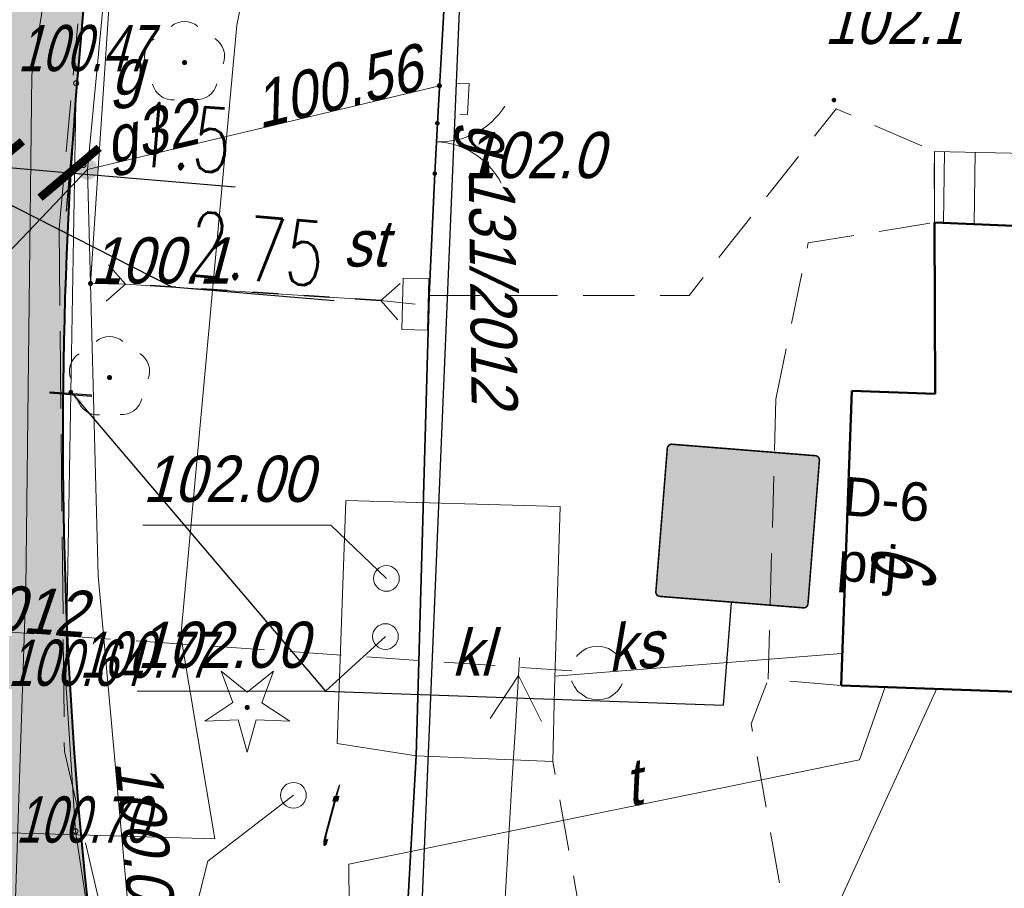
# Model space of a CAD drawing. Extents: x 6530721 to 6531385, y 5978377 to 5979143.
# Tile 103 of 146: x 6530905 to 6530924, y 5978905 to 5978921. Entities that reach past the tile are written whole.
import ezdxf

# ---------------------------------------------------------------- set-up
doc = ezdxf.new("R2010")
doc.units = 0
for name, pattern in [('AB_rokocin 2014-08-13 AC2004$0$1.0_0.5', [1.5, 1, -0.5]), ('AB_rokocin 2014-08-13 AC2004$0$1.5_0.5', [2, 1.5, -0.5]), ('AB_rokocin 2014-08-13 AC2004$0$ib05_500', [1, 0.5, -0.5]), ('AB_rokocin 2014-08-13 AC2004$0$l217_500', [2, 1.5, -0.5]), ('AB_rokocin 2014-08-13 AC2004$0$l219_500', [0]), ('AB_rokocin 2014-08-13 AC2004$0$mz1.0_0.5', [1.5, 1, -0.5])]:
    doc.linetypes.add(name, pattern=pattern)
for name, color, linetype, lineweight in [('AB-chodnik obrzeża', 30, 'Continuous', 40), ('AB-krawężnik', 7, 'Continuous', 50), ('AB-wymiarowa', 7, 'Continuous', 30), ('AB-wyp.chodnik kostka betonowa', 50, 'Continuous', 15), ('AB_rokocin 2014-08-13 AC2004$0$217-Granica konturu klasyfikcyjnego', 7, 'Continuous', 18), ('AB_rokocin 2014-08-13 AC2004$0$219-Linia granicy', 7, 'Continuous', 18), ('AB_rokocin 2014-08-13 AC2004$0$312-Budynek', 7, 'Continuous', 18), ('AB_rokocin 2014-08-13 AC2004$0$352-schody (powierzchnia)', 7, 'Continuous', 18), ('AB_rokocin 2014-08-13 AC2004$0$510-Podpora jednosłupowa symb.-STPOW', 7, 'Continuous', 18), ('AB_rokocin 2014-08-13 AC2004$0$623-Punkt rzędnej przewodu-SGPOD', 7, 'Continuous', 18), ('AB_rokocin 2014-08-13 AC2004$0$623-Punkt rzędnej przewodu-SGPOD-Atr2', 7, 'Continuous', 18), ('AB_rokocin 2014-08-13 AC2004$0$625-Punkt rzędnej przewodu-SEPOD', 7, 'Continuous', 18), ('AB_rokocin 2014-08-13 AC2004$0$625-Punkt rzędnej przewodu-SEPOD-Atr2', 7, 'Continuous', 18), ('AB_rokocin 2014-08-13 AC2004$0$685-Osadnik kanal. lokalnej szambo - obrys-SK', 7, 'Continuous', 18), ('AB_rokocin 2014-08-13 AC2004$0$685-Osadnik kanal. lokalnej szambo - obrys-SK-Atr17', 7, 'Continuous', 18), ('AB_rokocin 2014-08-13 AC2004$0$905-Brama w ogrodzeniu', 7, 'Continuous', 18), ('AB_rokocin 2014-08-13 AC2004$0$996-Tekst dodatkowy mały', 7, 'Continuous', 18), ('AB_rokocin 2014-08-13 AC2004$0$chodnik (powierzchnia)', 7, 'Continuous', 18), ('AB_rokocin 2014-08-13 AC2004$0$drzewo iglaste (punkt)', 7, 'Continuous', 18), ('AB_rokocin 2014-08-13 AC2004$0$drzewo liściaste (punkt)', 7, 'Continuous', 18), ('AB_rokocin 2014-08-13 AC2004$0$jezdnia (powierzchnia)', 7, 'Continuous', 18), ('AB_rokocin 2014-08-13 AC2004$0$kółeczka', 1, 'Continuous', 18), ('AB_rokocin 2014-08-13 AC2004$0$ogrodzenie trwałe (linia)', 7, 'Continuous', 18), ('AB_rokocin 2014-08-13 AC2004$0$przepust (linia)', 7, 'Continuous', 18), ('AB_rokocin 2014-08-13 AC2004$0$przepust (linia) - symbol', 7, 'Continuous', 18), ('AB_rokocin 2014-08-13 AC2004$0$przewód elektroenergetyczny (linia)-SEPOD', 7, 'Continuous', 18), ('AB_rokocin 2014-08-13 AC2004$0$przewód elektroenergetyczny niskiego napięcia (linia)-SEPOW - symbol', 7, 'Continuous', 18), ('AB_rokocin 2014-08-13 AC2004$0$przewód gazowy (linia)-SG', 7, 'Continuous', 18), ('AB_rokocin 2014-08-13 AC2004$0$przewód gazowy (linia)-SG-Atr1', 7, 'Continuous', 18), ('AB_rokocin 2014-08-13 AC2004$0$przewód gazowy - projektowany (linia)-SG', 7, 'Continuous', 18), ('AB_rokocin 2014-08-13 AC2004$0$przewód gazowy - projektowany (linia)-SG-Atr1', 7, 'Continuous', 18), ('AB_rokocin 2014-08-13 AC2004$0$przewód kanalizacyjny (linia)-SK', 7, 'Continuous', 18), ('AB_rokocin 2014-08-13 AC2004$0$przewód kanalizacyjny (linia)-SK-Atr1', 7, 'Continuous', 18), ('AB_rokocin 2014-08-13 AC2004$0$przewód kanalizacyjny - projektowany (linia)-SK', 7, 'Continuous', 18), ('AB_rokocin 2014-08-13 AC2004$0$przewód kanalizacyjny - projektowany (linia)-SK-Atr1', 7, 'Continuous', 18), ('AB_rokocin 2014-08-13 AC2004$0$przewód telekomunikacyjny (linia)-STPOD', 7, 'Continuous', 18), ('AB_rokocin 2014-08-13 AC2004$0$przewód telekomunikacyjny (linia)-STPOD-Atr1', 7, 'Continuous', 18), ('AB_rokocin 2014-08-13 AC2004$0$przewód wodociągowy (linia)-SW', 7, 'Continuous', 18), ('AB_rokocin 2014-08-13 AC2004$0$punkt wysokościowy naturalny', 7, 'Continuous', 18), ('AB_rokocin 2014-08-13 AC2004$0$punkt wysokościowy naturalny-Atr2', 7, 'Continuous', 18), ('AB_rokocin 2014-08-13 AC2004$0$szafa sterownicza (punkt)-SE', 7, 'Continuous', 18), ('AB_rokocin 2014-08-13 AC2004$0$szafa sterownicza (punkt)-SE-Atr17', 7, 'Continuous', 18), ('AB_rokocin 2014-08-13 AC2004$0$wysokosci_asfalt', 7, 'Continuous', 18), ('AB_rokocin 2014-08-13 AC2004$0$właz (punkt)-SK', 7, 'Continuous', 18), ('AB_rokocin 2014-08-13 AC2004$0$właz (punkt)-SK-Atr2', 7, 'Continuous', 18), ('AB_rokocin 2014-08-13 AC2004$0$zasuwa (punkt)-SG', 7, 'Continuous', 18), ('AB_rokocin 2014-08-13 AC2004$0$zasuwa (punkt)-SG-Atr17', 7, 'Continuous', 18), ('AB_rokocin 2014-08-13 AC2004$0$zasuwa (punkt)-SG-Atr2', 7, 'Continuous', 18), ('asf', 7, 'Continuous', 18)]:
    doc.layers.add(name, color=color, linetype=linetype, lineweight=lineweight)
for name, color, linetype in [('gaPionowe', 7, 'Continuous'), ('zzz.ga.oz_pion_def', 7, 'Continuous'), ('zzz.ga.oz_pion_wypelnienie', 7, 'Continuous'), ('zzz.gaVSDodTekst', 7, 'Continuous'), ('zzz.gaVSDomyslna', 7, 'Continuous'), ('zzz.gaVSNazwa', 7, 'Continuous'), ('zzz.gaVSStan', 7, 'Continuous'), ('zzz.gaVSWielkość', 7, 'Continuous')]:
    doc.layers.add(name, color=color, linetype=linetype)
doc.styles.add('2.5mm', font='simplex.shx', dxfattribs={"width": 0.7, "height": 1.25})
doc.styles.add('AB_rokocin 2014-08-13 AC2004$0$Standard', font='txt')
doc.styles.add('GA4-ATR-TEXT', font='arial.ttf', dxfattribs={"width": 0.9})
doc.styles.get("Standard").update_dxf_attribs({"font": 'simplex.shx', "width": 0.75, "height": 1.25})
doc.linetypes.add('AB_rokocin 2014-08-13 AC2004$0$902-500', pattern='A,3.75,0,[1,ksztalty.shx,S=0.5,R=0,X=0,Y=0],3.75', length=7.5)
doc.dimstyles.new('BINIO-25', dxfattribs={"dimscale": 0.5, "dimtxt": 1.25, "dimasz": 2.13, "dimexe": 1.5, "dimexo": 2, "dimgap": 0.5, "dimtad": 1, "dimdec": 1, "dimrnd": 0.0005, "dimzin": 4, "dimdsep": 46, "dimtxsty": '2.5mm', "dimblk": 'ARCHTICK', "dimcen": -5, "dimdle": 1.07, "dimclrd": 256, "dimclre": 256, "dimclrt": 256, "dimaunit": 2, "dimazin": 0, "dimtfac": 1, "dimtdec": 1, "dimtmove": 0, "dimatfit": 3, "dimldrblk": 'NONE', "dimfxl": 1.5, "dimtolj": 1, "dimlwd": -1, "dimlwe": -1, "dimarcsym": 0})
doc.dimstyles.new('GA4-LEADER', dxfattribs={"dimtxt": 1, "dimasz": 1, "dimexe": 1, "dimexo": 1, "dimgap": 1, "dimtad": 1, "dimtxsty": 'Standard', "dimcen": 1, "dimadec": 0, "dimazin": 0, "dimtfac": 1, "dimtmove": 0, "dimatfit": 3, "dimfxl": 1, "dimarcsym": 0})

# ---------------------------------------------------------------- blocks, each defined once
blk = doc.blocks.new('_ArchTick')
at = {"color": 0, "linetype": 'ByBlock', "const_width": 0.15}
blk.add_lwpolyline([(-0.5, -0.5), (0.5, 0.5)], dxfattribs=at)
blk = doc.blocks.new('*D122')
at = {"layer": 'AB-wymiarowa'}
for p, q in [((6530902.007, 5978919.975), (6530901.843, 5978918.059)), ((6530904.747, 5978919.741), (6530904.583, 5978917.825)), ((6530901.374, 5978918.852), (6530905.18, 5978918.527)), ((6530903.277, 5978918.69), (6530908.135, 5978916.227)), ((6530908.135, 5978916.227), (6530911.291, 5978915.957))]:
    blk.add_line(p, q, dxfattribs=at)
at = {"layer": 'Defpoints', "color": 0}
for p in [(6530902.092, 5978920.971), (6530904.832, 5978920.737), (6530904.647, 5978918.573)]:
    blk.add_point(p, dxfattribs=at)
at = {"layer": 'AB-wymiarowa', "xscale": 1.065, "yscale": 1.065, "zscale": 1.065}
for p, rotation in [((6530901.907, 5978918.807), 175.1190808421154), ((6530904.647, 5978918.573), 355.1190808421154)]:
    blk.add_blockref('_ArchTick', p, dxfattribs=dict(at, rotation=rotation))
at = {"layer": 'AB-wymiarowa', "insert": (6530909.788, 5978916.964), "char_height": 1.25, "attachment_point": 5, "rotation": 355.1191, "style": '2.5mm'}
blk.add_mtext('\\A1;2.75', dxfattribs=at)
blk = doc.blocks.new('_None')
blk = doc.blocks.new('*D125')
at = {"layer": 'AB-wymiarowa'}
for p, q in [((6530904.747, 5978919.741), (6530904.583, 5978917.825)), ((6530906.242, 5978919.613), (6530906.078, 5978917.698)), ((6530904.114, 5978918.618), (6530906.142, 5978918.445)), ((6530906.142, 5978918.445), (6530909.362, 5978918.17))]:
    blk.add_line(p, q, dxfattribs=at)
at = {"layer": 'Defpoints', "color": 0}
for p in [(6530904.832, 5978920.737), (6530906.327, 5978920.61), (6530906.142, 5978918.445)]:
    blk.add_point(p, dxfattribs=at)
at = {"layer": 'AB-wymiarowa', "xscale": 1.065, "yscale": 1.065, "zscale": 1.065}
for p, rotation in [((6530904.647, 5978918.573), 175.1190995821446), ((6530906.142, 5978918.445), 355.1190995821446)]:
    blk.add_blockref('_ArchTick', p, dxfattribs=dict(at, rotation=rotation))
at = {"layer": 'AB-wymiarowa', "insert": (6530908.357, 5978919.134), "char_height": 1.25, "attachment_point": 5, "rotation": 355.1191, "style": '2.5mm'}
blk.add_mtext('\\A1;1.5', dxfattribs=at)
blk = doc.blocks.new('gaVSPos')
blk.add_point((0, 0))
blk = doc.blocks.new('gaVSTVcolumn0')
at = {"color": 0, "linetype": 'ByBlock', "lineweight": -2}
for p, q in [((-400, -30), (400, -30)), ((-400, -60), (-400, -30)), ((400, -60), (-400, -60)), ((400, -30), (400, -60))]:
    blk.add_line(p, q, dxfattribs=at)
blk.add_circle((0, 0), 30, dxfattribs=at)
blk = doc.blocks.new('gaVScolumn0')
at = {"color": 0, "linetype": 'ByBlock', "lineweight": -2}
blk.add_line((0, 0), (0, 400), dxfattribs=at)
blk = doc.blocks.new('z.ga4.D-3_0')
at = {"layer": 'zzz.ga.oz_pion_wypelnienie'}
h = blk.add_hatch(color=0, dxfattribs=at)
edge = h.paths.add_edge_path()
edge.add_line((-280, 594), (280, 594))
edge.add_arc((280, 580), 14, 0, 90, ccw=False)
edge.add_line((294, 580), (294, 20))
edge.add_arc((280, 20), 14, 270, 360, ccw=False)
edge.add_line((280, 6), (-280, 6))
edge.add_arc((-280, 20), 14, 180, 270, ccw=False)
edge.add_line((-294, 20), (-294, 580))
edge.add_arc((-280, 580), 14, 90, 180, ccw=False)
blk = doc.blocks.new('z.ga4.D-3_1')
at = {"layer": 'zzz.ga.oz_pion_def', "color": 0, "const_width": 6}
blk.add_lwpolyline([(280, 3), (-280, 3, -0.414214), (-297, 20), (-297, 580, -0.414214), (-280, 597), (280, 597, -0.414214), (297, 580), (297, 20, -0.414214), (280, 3, -1)], format="xyb", dxfattribs=at)
blk = doc.blocks.new('z.ga4.D-6_1')
at = {"layer": 'zzz.ga.oz_pion_def'}
blk.add_hatch(color=0, dxfattribs=at).paths.add_polyline_path([(0, 484), (-279.4, 0), (279.4, 0)])
blk = doc.blocks.new('z.ga4.D-6_2')
at = {"layer": 'zzz.ga.oz_pion_def'}
h = blk.add_hatch(color=0, dxfattribs=at)
h.paths.add_polyline_path([(-24, 372, 1), (24, 372, 1)])
h.paths.add_polyline_path([(49.7, 326.4), (0, 345), (-37.3, 261.1), (-87.4, 211), (-75.8, 185.3), (-18.6, 242.4), (-9.7, 259.5), (0, 186.5), (-46.6, 121.2), (-77.8, 27.6), (-112.5, 23.2), (-112.5, 11.7), (-51, 0), (-18.6, 102.6), (20.5, 150.6), (91, 27.3), (68.5, 9.1), (68.5, 0), (93.2, 0), (134.9, 23.8), (57.3, 172), (59.8, 179.5), (49.7, 223.8), (49.7, 279.7), (74.6, 247.1), (74.6, 163.2), (99.5, 177.2), (99.5, 261.1)])
h.paths.add_polyline_path([(219.1, 83.9), (111.9, 83.9), (121.6, 65.3), (228.4, 65.3)])
h.paths.add_polyline_path([(50, 83.9), (-16.7, 83.9), (-22.6, 65.3), (60.7, 65.3)], flags=17)
h.paths.add_polyline_path([(-66.9, 83.9), (-219.1, 83.9), (-228.4, 65.3), (-73.1, 65.3)])
blk = doc.blocks.new('D-6-59141137362-vs')
at = {"layer": 'zzz.gaVSDomyslna', "color": 7, "lineweight": 0, "true_color": 0xffffff}
for name, p in [('z.ga4.D-3_1', (0, 0)), ('z.ga4.D-6_1', (0, 96))]:
    blk.add_blockref(name, p, dxfattribs=at)
at = {"layer": 'zzz.gaVSDomyslna', "color": 180, "lineweight": 0}
blk.add_blockref('z.ga4.D-3_0', (0, 0), dxfattribs=at)
at = {"layer": 'zzz.gaVSDomyslna', "color": 18, "lineweight": 0, "true_color": 0x000000}
blk.add_blockref('z.ga4.D-6_2', (0, 108), dxfattribs=at)
at = {"layer": 'zzz.gaVSDodTekst', "style": 'GA4-ATR-TEXT', "flags": 1}
blk.add_attdef('AddText', (0, 0), '', height=1, dxfattribs=at)
at = {"layer": 'zzz.gaVSDomyslna', "style": 'GA4-ATR-TEXT', "flags": 1}
for tag in ['Width', 'Position', 'Height', 'Route']:
    blk.add_attdef(tag, (0, 0), '', height=1, dxfattribs=at)
at = {"layer": 'zzz.gaVSNazwa', "style": 'GA4-ATR-TEXT'}
blk.add_attdef('Name', (400, 375), '', height=150, dxfattribs=at)
at = {"layer": 'zzz.gaVSStan', "style": 'GA4-ATR-TEXT'}
blk.add_attdef('State', (400, 120), '', height=150, dxfattribs=at)
at = {"layer": 'zzz.gaVSWielkość', "style": 'GA4-ATR-TEXT', "flags": 1}
blk.add_attdef('Size', (0, 0), '', height=1, dxfattribs=at)
blk = doc.blocks.new('AB_rokocin 2014-08-13 AC2004$0$WSP')
at = {"layer": 'AB_rokocin 2014-08-13 AC2004$0$kółeczka', "color": 0, "linetype": 'Continuous'}
blk.add_circle((0, 0), 0.1, dxfattribs=at)
blk = doc.blocks.new('AB_rokocin 2014-08-13 AC2004$0$US25')
at = {"linetype": 'Continuous', "lineweight": 0}
h = blk.add_hatch(color=0, dxfattribs=at)
edge = h.paths.add_edge_path()
edge.add_arc((0, 0), 0.2, 0, 360)
blk = doc.blocks.new('AB_rokocin 2014-08-13 AC2004$0$621')
at = {"linetype": 'Continuous', "lineweight": 0}
h = blk.add_hatch(color=0, dxfattribs=at)
edge = h.paths.add_edge_path()
edge.add_arc((0, 0), 0.05, 0, 360)
blk = doc.blocks.new('AB_rokocin 2014-08-13 AC2004$0$OP021')
at = {"linetype": 'Continuous', "lineweight": 13}
h = blk.add_hatch(color=0, dxfattribs=at)
edge = h.paths.add_edge_path()
edge.add_arc((0, 0), 0.05, 0, 360)
at = {"color": 0, "linetype": 'Continuous', "lineweight": 13}
for centre, start, end in [((0, 0.4), 49.272, 130.728), ((-0.38, 0.124), 121.308, 202.548), ((0.38, 0.124), 337.452, 58.692), ((-0.235, -0.324), 193.221, 274.871), ((0.235, -0.324), 265.129, 346.779)]:
    blk.add_arc(centre, 0.4, start, end, dxfattribs=at)
blk = doc.blocks.new('AB_rokocin 2014-08-13 AC2004$0$OP011')
at = {"linetype": 'Continuous', "lineweight": 13}
h = blk.add_hatch(color=0, dxfattribs=at)
edge = h.paths.add_edge_path()
edge.add_arc((0, 0), 0.05, 0, 360)
at = {"color": 0, "linetype": 'Continuous', "lineweight": 13}
for p, q in [((-0.283, 0.093), (-0.512, 0.706)), ((-0.512, 0.706), (0, 0.299)), ((0, 0.299), (0.512, 0.706)), ((0.512, 0.706), (0.283, 0.093)), ((-0.828, -0.268), (-0.283, 0.093)), ((0.283, 0.093), (0.828, -0.268)), ((-0.175, -0.24), (-0.828, -0.268)), ((0, -0.87), (-0.175, -0.24)), ((0.175, -0.24), (0, -0.87)), ((0.828, -0.268), (0.175, -0.24))]:
    blk.add_line(p, q, dxfattribs=at)
blk = doc.blocks.new('AB_rokocin 2014-08-13 AC2004$0$510')
at = {"color": 0, "linetype": 'Continuous', "lineweight": 0}
blk.add_circle((0, 0), 0.25, dxfattribs=at)
blk = doc.blocks.new('AB_rokocin 2014-08-13 AC2004$0$US22')
at = {"color": 0, "linetype": 'Continuous', "lineweight": 13}
blk.add_circle((0, 0), 0.25, dxfattribs=at)
blk = doc.blocks.new('AB_rokocin 2014-08-13 AC2004$0$US19')
at = {"color": 0, "linetype": 'Continuous', "lineweight": 13}
for p, q in [((-0.5, -0.25), (-0.5, 0.25)), ((-0.5, 0.25), (0.5, 0.25)), ((0.5, -0.25), (0.5, 0.25)), ((-0.5, -0.25), (0.5, -0.25))]:
    blk.add_line(p, q, dxfattribs=at)
blk = doc.blocks.new('AB_rokocin 2014-08-13 AC2004$0$PW01')
at = {"linetype": 'Continuous', "lineweight": 13}
h = blk.add_hatch(color=0, dxfattribs=at)
edge = h.paths.add_edge_path()
edge.add_arc((0, 0), 0.045, 0, 360)
blk = doc.blocks.new('AB_rokocin 2014-08-13 AC2004$0$905')
at = {"color": 0, "linetype": 'Continuous', "lineweight": 0}
for centre, start, end in [((-1.5, 0), 0, 60), ((1.5, 0), 120, 180)]:
    blk.add_arc(centre, 1.5, start, end, dxfattribs=at)
blk = doc.blocks.new('AB_rokocin 2014-08-13 AC2004$0$PE04')
at = {"color": 0, "linetype": 'Continuous', "lineweight": 13}
for p, q in [((4.65, 0), (3.784, 0.5)), ((0.65, 0), (0, 0)), ((0.65, 0), (1.65, 0)), ((1.65, 0), (2.65, 0)), ((2.65, 0), (3.65, 0)), ((3.65, 0), (4.65, 0)), ((4.65, 0), (3.784, -0.5)), ((4.65, 0), (5, 0))]:
    blk.add_line(p, q, dxfattribs=at)
blk = doc.blocks.new('AB_rokocin 2014-08-13 AC2004$0$IB05')
at = {"color": 0, "linetype": 'Continuous', "lineweight": 13}
for q in [(0.354, 0.354), (0.354, -0.354)]:
    blk.add_line((0, 0), q, dxfattribs=at)
blk = doc.blocks.new('AB_rokocin 2014-08-13 AC2004')
at = {"layer": 'AB_rokocin 2014-08-13 AC2004$0$217-Granica konturu klasyfikcyjnego', "color": 3, "linetype": 'AB_rokocin 2014-08-13 AC2004$0$l217_500', "lineweight": 18, "flags": 128}
blk.add_lwpolyline([(6530912.85, 5978900.63), (6530914.02, 5978928.58)], dxfattribs=at)
blk.add_lwpolyline([(6530912.85, 5978900.63), (6530914.02, 5978928.58)], dxfattribs=at)
at = {"layer": 'AB_rokocin 2014-08-13 AC2004$0$219-Linia granicy', "color": 92, "linetype": 'AB_rokocin 2014-08-13 AC2004$0$l219_500', "lineweight": 30, "flags": 128}
blk.add_lwpolyline([(6530914.02, 5978928.58), (6530912.85, 5978900.63)], dxfattribs=at)
blk.add_lwpolyline([(6530914.02, 5978928.58), (6530912.85, 5978900.63)], dxfattribs=at)
at = {"layer": 'AB_rokocin 2014-08-13 AC2004$0$312-Budynek', "color": 250, "linetype": 'Continuous', "lineweight": 50, "flags": 128}
for points in [[(6530922.99, 5978914.14), (6530922.98, 5978917.48)], [(6530922.98, 5978917.48), (6530931.76, 5978917.11)], [(6530921.16, 5978908.47), (6530921.37, 5978914.2)], [(6530921.37, 5978914.2), (6530922.99, 5978914.14)], [(6530928.55, 5978908.2), (6530921.16, 5978908.47)]]:
    blk.add_lwpolyline(points, dxfattribs=at)
at = {"layer": 'AB_rokocin 2014-08-13 AC2004$0$352-schody (powierzchnia)', "color": 252, "linetype": 'Continuous', "lineweight": 18}
for p, q in [((6530928.57, 5978918.73), (6530922.98, 5978918.86)), ((6530922.98, 5978918.86), (6530922.98, 5978917.48)), ((6530923.15, 5978917.48), (6530923.17, 5978918.86)), ((6530923.75, 5978917.45), (6530923.77, 5978918.84)), ((6530922.98, 5978917.48), (6530928.58, 5978917.24))]:
    blk.add_line(p, q, dxfattribs=at)
at = {"layer": 'AB_rokocin 2014-08-13 AC2004$0$685-Osadnik kanal. lokalnej szambo - obrys-SK', "color": 7, "linetype": 'Continuous', "lineweight": 18, "flags": 128}
blk.add_lwpolyline([(6530911.52, 5978912.07), (6530915.69, 5978911.95), (6530915.58, 5978908.4), (6530915.55, 5978906.99), (6530912.89, 5978907.1), (6530911.35, 5978907.34)], close=True, dxfattribs=at)
at = {"layer": 'AB_rokocin 2014-08-13 AC2004$0$chodnik (powierzchnia)', "color": 252, "linetype": 'AB_rokocin 2014-08-13 AC2004$0$mz1.0_0.5', "lineweight": 18, "flags": 128}
for points in [[(6530905.94, 5978917.36), (6530909.17, 5978952.76)], [(6530913.14, 5978916.06), (6530918.2, 5978916.06), (6530921.06, 5978919.69), (6530922.97, 5978918.87), (6530922.98, 5978917.48)], [(6530919.89, 5978914.04), (6530920.52, 5978917.08), (6530922.98, 5978917.48)], [(6530919.89, 5978914.04), (6530919.74, 5978908.59)], [(6530921.16, 5978908.47), (6530919.74, 5978908.59), (6530919.41, 5978907.72), (6530920.35, 5978902.44), (6530922.5, 5978900.5), (6530924.33, 5978899.41)], [(6530915.57, 5978891.15), (6530911.24, 5978889.05), (6530909.15, 5978893.78), (6530915.03, 5978895.24), (6530916.58, 5978896.55), (6530917.15, 5978898.01), (6530916.96, 5978899.11), (6530915.55, 5978906.99)]]:
    blk.add_lwpolyline(points, dxfattribs=at)
at = {"layer": 'AB_rokocin 2014-08-13 AC2004$0$jezdnia (powierzchnia)', "color": 252, "linetype": 'AB_rokocin 2014-08-13 AC2004$0$1.5_0.5', "lineweight": 18, "flags": 128}
blk.add_lwpolyline([(6530905.94, 5978917.36), (6530906.04, 5978907.18), (6530909.15, 5978893.78)], dxfattribs=at)
at = {"layer": 'AB_rokocin 2014-08-13 AC2004$0$kółeczka', "color": 7, "linetype": 'ByBlock'}
for p in [(6530906.271, 5978920.188, 100.582), (6530906.271, 5978920.188, 100.582), (6530906.271, 5978920.188, 100.582), (6530906.409, 5978918.595, 100.739), (6530906.409, 5978918.595, 100.739), (6530906.409, 5978918.595, 100.739), (6530906.067, 5978908.527, 100.769), (6530906.067, 5978908.527, 100.769), (6530906.067, 5978908.527, 100.769), (6530906.257, 5978905.632, 100.79), (6530906.257, 5978905.632, 100.79), (6530906.257, 5978905.632, 100.79)]:
    blk.add_point(p, dxfattribs=at)
at = {"layer": 'AB_rokocin 2014-08-13 AC2004$0$kółeczka', "color": 1, "linetype": 'ByBlock'}
for p in [(6530906.271, 5978920.188, 100.582), (6530906.409, 5978918.595, 100.739), (6530906.067, 5978908.527, 100.769), (6530906.257, 5978905.632, 100.79)]:
    blk.add_point(p, dxfattribs=at)
at = {"layer": 'AB_rokocin 2014-08-13 AC2004$0$ogrodzenie trwałe (linia)', "color": 252, "linetype": 'AB_rokocin 2014-08-13 AC2004$0$902-500', "lineweight": 35, "flags": 128}
blk.add_lwpolyline([(6530927.5, 5978890.65), (6530927.44, 5978890.21), (6530928, 5978881.02), (6530928.07, 5978879.43), (6530935.74, 5978878.88), (6530937.3, 5978878.79), (6530941.25, 5978878.57), (6530941.67, 5978878.54), (6530942.86, 5978878.23), (6530943.88, 5978897.29), (6530945.2, 5978927.18), (6530913.82, 5978928.63), (6530913.3, 5978919.41), (6530913.25, 5978918.43), (6530913.14, 5978916.06), (6530912.89, 5978907.1), (6530912.55, 5978901.13), (6530913.53, 5978896.63), (6530913.85, 5978895.62), (6530914.57, 5978895.18), (6530915.03, 5978895.24), (6530916.15, 5978891.3), (6530915.57, 5978891.15), (6530915.25, 5978890.62), (6530916, 5978888.41), (6530917.67, 5978886.43), (6530923.38, 5978881.07), (6530925.31, 5978879.27), (6530925.78, 5978881.63), (6530926.97, 5978881.34), (6530928, 5978881.02)], dxfattribs=at)
at = {"layer": 'AB_rokocin 2014-08-13 AC2004$0$przepust (linia)', "color": 7, "linetype": 'AB_rokocin 2014-08-13 AC2004$0$ib05_500', "lineweight": 35, "flags": 128}
blk.add_lwpolyline([(6530912.2, 5978915.96), (6530907.23, 5978916.28)], dxfattribs=at)
at = {"layer": 'AB_rokocin 2014-08-13 AC2004$0$przewód elektroenergetyczny (linia)-SEPOD', "color": 1, "linetype": 'Continuous', "lineweight": 18, "flags": 128}
blk.add_lwpolyline([(6530912.87, 5978915.89), (6530912.2, 5978915.96), (6530907.23, 5978916.28), (6530906.55, 5978916.29), (6530907.35, 5978928.25), (6530908.06, 5978937.48), (6530909.27, 5978950.01), (6530909.93, 5978954.19), (6530913.79, 5978953.98), (6530914.57, 5978953.88)], dxfattribs=at)
at = {"layer": 'AB_rokocin 2014-08-13 AC2004$0$przewód gazowy (linia)-SG', "color": 40, "linetype": 'Continuous', "lineweight": 18, "flags": 128}
for points in [[(6530920.17, 5979048.22), (6530919.83, 5979044.79), (6530919.75, 5979043.69), (6530917.87, 5979021.74), (6530915.7, 5979005.28), (6530915.96, 5978998.83), (6530914.54, 5978995.02), (6530911.45, 5978967.41), (6530911.13, 5978962.57), (6530908.69, 5978941.64), (6530906.49, 5978918.51)], [(6530906.49, 5978918.51), (6530913.34, 5978920.14)], [(6530906.49, 5978918.51), (6530906.7, 5978910.6), (6530907.46, 5978902.21), (6530917.66, 5978879.08), (6530918.35, 5978879.99), (6530919.45, 5978879.73)]]:
    blk.add_lwpolyline(points, dxfattribs=at)
at = {"layer": 'AB_rokocin 2014-08-13 AC2004$0$przewód gazowy - projektowany (linia)-SG', "color": 52, "linetype": 'AB_rokocin 2014-08-13 AC2004$0$1.0_0.5', "lineweight": 18, "flags": 128}
blk.add_lwpolyline([(6530913.67, 5978920.19), (6530913.92, 5978920.18), (6530913.89, 5978919.58), (6530913.64, 5978919.59)], close=True, dxfattribs=at)
at = {"layer": 'AB_rokocin 2014-08-13 AC2004$0$przewód kanalizacyjny (linia)-SK', "color": 34, "linetype": 'Continuous', "lineweight": 18, "flags": 128}
blk.add_lwpolyline([(6530915.59, 5978908.65), (6530921.17, 5978909.09)], dxfattribs=at)
at = {"layer": 'AB_rokocin 2014-08-13 AC2004$0$przewód kanalizacyjny - projektowany (linia)-SK', "color": 32, "linetype": 'AB_rokocin 2014-08-13 AC2004$0$1.0_0.5', "lineweight": 18, "flags": 128}
blk.add_lwpolyline([(6530915.92, 5978908.75), (6530899.12, 5978909.91)], dxfattribs=at)
blk.add_lwpolyline([(6530916.73, 5978908.29), (6530916.64, 5978908.23), (6530916.53, 5978908.2), (6530916.42, 5978908.19), (6530916.32, 5978908.2), (6530916.21, 5978908.23), (6530916.12, 5978908.29), (6530916.03, 5978908.36), (6530915.97, 5978908.45), (6530915.92, 5978908.54), (6530915.9, 5978908.65), (6530915.9, 5978908.76), (6530915.92, 5978908.87), (6530915.97, 5978908.97), (6530916.03, 5978909.06), (6530916.11, 5978909.13), (6530916.2, 5978909.19), (6530916.31, 5978909.22), (6530916.42, 5978909.23), (6530916.52, 5978909.22), (6530916.63, 5978909.19), (6530916.72, 5978909.13), (6530916.81, 5978909.06), (6530916.87, 5978908.97), (6530916.92, 5978908.88), (6530916.94, 5978908.77), (6530916.94, 5978908.66), (6530916.92, 5978908.55), (6530916.87, 5978908.45), (6530916.81, 5978908.36)], close=True, dxfattribs=at)
at = {"layer": 'AB_rokocin 2014-08-13 AC2004$0$przewód telekomunikacyjny (linia)-STPOD', "color": 30, "linetype": 'Continuous', "lineweight": 18, "flags": 128}
for points in [[(6530896.33, 5978905.93), (6530899.87, 5978905.75), (6530908.97, 5978905.48), (6530908.31, 5978909.43), (6530909.4, 5978921.32), (6530910.34, 5978926.05), (6530911.05, 5978933.2), (6530911, 5978943.93), (6530911.53, 5978952.16), (6530912.13, 5978956.74)], [(6530917.38, 5978884.41), (6530913.56, 5978894.12), (6530911.63, 5978898.41), (6530911.58, 5978904.99), (6530921.52, 5978907.02), (6530922.02, 5978908.44)], [(6530908.57, 5978904.02), (6530908.83, 5978905.05), (6530910.5, 5978906.33)]]:
    blk.add_lwpolyline(points, dxfattribs=at)
at = {"layer": 'AB_rokocin 2014-08-13 AC2004$0$przewód wodociągowy (linia)-SW', "color": 5, "linetype": 'Continuous', "lineweight": 18, "flags": 128}
for points in [[(6530980.16, 5978869.93), (6530969.56, 5978870.14), (6530956.77, 5978870.04), (6530945.47, 5978870.03), (6530931.8, 5978869.71), (6530922.78, 5978869.34), (6530921.28, 5978869.83), (6530916.67, 5978878.71), (6530914.68, 5978882.48), (6530909.61, 5978892.25), (6530907.77, 5978895.15), (6530904.95, 5978900.23), (6530905.29, 5978910.36), (6530905.41, 5978920.35), (6530906.36, 5978926.28), (6530907.43, 5978934.63), (6530908.21, 5978944.34), (6530909.2, 5978955.67), (6530910.66, 5978966.22)], [(6530909.53, 5978892.37), (6530917.12, 5978895.26), (6530919.01, 5978899.63), (6530923.02, 5978908.41)]]:
    blk.add_lwpolyline(points, dxfattribs=at)
at = {"layer": 'AB_rokocin 2014-08-13 AC2004$0$właz (punkt)-SK-Atr2', "color": 34, "linetype": 'ByBlock', "flags": 128}
for points in [[(6530912.31, 5978910.55), (6530911.23, 5978911.59), (6530907.567, 5978911.59)], [(6530912.29, 5978909.42), (6530911.12, 5978908.36), (6530907.457, 5978908.36)]]:
    blk.add_lwpolyline(points, dxfattribs=at)
at = {"layer": 'AB_rokocin 2014-08-13 AC2004$0$zasuwa (punkt)-SG-Atr2', "color": 40, "linetype": 'ByBlock', "flags": 128}
blk.add_lwpolyline([(6530906.49, 5978918.51), (6530904.43, 5978916.35), (6530900.901, 5978916.35)], dxfattribs=at)
at = {"layer": 'AB_rokocin 2014-08-13 AC2004$0$510-Podpora jednosłupowa symb.-STPOW', "color": 7, "linetype": 'Continuous', "lineweight": 18}
blk.add_blockref('AB_rokocin 2014-08-13 AC2004$0$510', (6530910.5, 5978906.33), dxfattribs=at)
at = {"layer": 'AB_rokocin 2014-08-13 AC2004$0$623-Punkt rzędnej przewodu-SGPOD', "color": 52, "linetype": 'Continuous', "lineweight": 18, "rotation": 0.263}
blk.add_blockref('AB_rokocin 2014-08-13 AC2004$0$621', (6530913.34, 5978920.14), dxfattribs=at)
at = {"layer": 'AB_rokocin 2014-08-13 AC2004$0$625-Punkt rzędnej przewodu-SEPOD', "color": 1, "linetype": 'Continuous', "lineweight": 18, "rotation": 359.733}
blk.add_blockref('AB_rokocin 2014-08-13 AC2004$0$621', (6530906.55, 5978916.29), dxfattribs=at)
at = {"layer": 'AB_rokocin 2014-08-13 AC2004$0$905-Brama w ogrodzeniu', "color": 252, "linetype": 'Continuous', "lineweight": 35, "rotation": 267.344}
blk.add_blockref('AB_rokocin 2014-08-13 AC2004$0$905', (6530913.28, 5978919.05), dxfattribs=at)
at = {"layer": 'AB_rokocin 2014-08-13 AC2004$0$drzewo iglaste (punkt)', "color": 94, "linetype": 'Continuous', "lineweight": 13, "rotation": 359.887}
blk.add_blockref('AB_rokocin 2014-08-13 AC2004$0$OP011', (6530909.6, 5978908.04), dxfattribs=at)
at = {"layer": 'AB_rokocin 2014-08-13 AC2004$0$drzewo liściaste (punkt)', "color": 94, "linetype": 'Continuous', "lineweight": 13, "rotation": 0.197}
for p in [(6530908.38, 5978920.59), (6530906.92, 5978914.46)]:
    blk.add_blockref('AB_rokocin 2014-08-13 AC2004$0$OP021', p, dxfattribs=at)
at = {"layer": 'AB_rokocin 2014-08-13 AC2004$0$kółeczka', "color": 252, "linetype": 'Continuous', "xscale": 0.5, "yscale": 0.5, "zscale": 0.5}
for p in [(6530906.271, 5978920.188), (6530906.409, 5978918.595), (6530906.067, 5978908.527), (6530906.257, 5978905.632)]:
    blk.add_blockref('AB_rokocin 2014-08-13 AC2004$0$WSP', p, dxfattribs=at)
at = {"layer": 'AB_rokocin 2014-08-13 AC2004$0$przepust (linia) - symbol', "color": 7, "linetype": 'Continuous', "lineweight": 35}
for p, rotation in [((6530907.23, 5978916.28), 176.3160000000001), ((6530912.2, 5978915.96), 356.3159999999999)]:
    blk.add_blockref('AB_rokocin 2014-08-13 AC2004$0$IB05', p, dxfattribs=dict(at, rotation=rotation))
at = {"layer": 'AB_rokocin 2014-08-13 AC2004$0$przewód elektroenergetyczny niskiego napięcia (linia)-SEPOW - symbol', "color": 1, "linetype": 'Continuous', "lineweight": 18, "rotation": 86.55100000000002}
blk.add_blockref('AB_rokocin 2014-08-13 AC2004$0$PE04', (6530914.6, 5978904.02), dxfattribs=at)
at = {"layer": 'AB_rokocin 2014-08-13 AC2004$0$punkt wysokościowy naturalny', "color": 7, "linetype": 'Continuous', "lineweight": 13}
for p in [(6530921.02, 5978919.86), (6530913.3, 5978919.41), (6530913.25, 5978918.43)]:
    blk.add_blockref('AB_rokocin 2014-08-13 AC2004$0$PW01', p, dxfattribs=at)
at = {"layer": 'AB_rokocin 2014-08-13 AC2004$0$szafa sterownicza (punkt)-SE', "color": 7, "linetype": 'Continuous', "lineweight": 18, "rotation": 88.63500000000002}
blk.add_blockref('AB_rokocin 2014-08-13 AC2004$0$US19', (6530912.87, 5978915.89), dxfattribs=at)
at = {"layer": 'AB_rokocin 2014-08-13 AC2004$0$właz (punkt)-SK', "color": 7, "linetype": 'Continuous', "lineweight": 18}
for p in [(6530912.31, 5978910.55), (6530912.29, 5978909.42)]:
    blk.add_blockref('AB_rokocin 2014-08-13 AC2004$0$US22', p, dxfattribs=at)
at = {"layer": 'AB_rokocin 2014-08-13 AC2004$0$zasuwa (punkt)-SG', "color": 7, "linetype": 'Continuous', "lineweight": 13, "rotation": 354.455}
blk.add_blockref('AB_rokocin 2014-08-13 AC2004$0$US25', (6530906.49, 5978918.51), dxfattribs=at)
at = {"layer": 'AB_rokocin 2014-08-13 AC2004$0$623-Punkt rzędnej przewodu-SGPOD-Atr2', "color": 52, "linetype": 'ByBlock', "lineweight": 20, "style": 'AB_rokocin 2014-08-13 AC2004$0$Standard', "oblique": 15, "width": 0.9}
for s, rotation, p in [('100.56', 13.351, (6530909.84, 5978919.31)), ('100.09', 275.171, (6530907.03, 5978906.98))]:
    blk.add_text(s, height=0.9, rotation=rotation, dxfattribs=at).set_placement(p)
at = {"layer": 'AB_rokocin 2014-08-13 AC2004$0$625-Punkt rzędnej przewodu-SEPOD-Atr2', "color": 1, "linetype": 'ByBlock', "lineweight": 20, "style": 'AB_rokocin 2014-08-13 AC2004$0$Standard', "oblique": 15, "width": 0.9}
blk.add_text('100.1', height=0.9, dxfattribs=at).set_placement((6530906.55, 5978916.29))
at = {"layer": 'AB_rokocin 2014-08-13 AC2004$0$685-Osadnik kanal. lokalnej szambo - obrys-SK-Atr17', "color": 7, "linetype": 'ByBlock', "lineweight": 20, "style": 'AB_rokocin 2014-08-13 AC2004$0$Standard', "oblique": 15, "width": 0.9}
blk.add_text('kl', height=0.9, dxfattribs=at).set_placement((6530913.58, 5978908.66))
at = {"layer": 'AB_rokocin 2014-08-13 AC2004$0$996-Tekst dodatkowy mały', "color": 7, "linetype": 'Continuous', "lineweight": 20, "style": 'AB_rokocin 2014-08-13 AC2004$0$Standard', "oblique": 15, "width": 0.607}
blk.add_text('6', height=1.25, rotation=267.74, dxfattribs=at).set_placement((6530921.77, 5978911.23))
at = {"layer": 'AB_rokocin 2014-08-13 AC2004$0$996-Tekst dodatkowy mały', "color": 7, "linetype": 'Continuous', "lineweight": 20, "style": 'AB_rokocin 2014-08-13 AC2004$0$Standard', "oblique": 15, "width": 0.275}
blk.add_text('t', height=1.25, dxfattribs=at).set_placement((6530911.02, 5978905.36))
at = {"layer": 'AB_rokocin 2014-08-13 AC2004$0$przewód gazowy (linia)-SG-Atr1', "color": 40, "linetype": 'ByBlock', "lineweight": 20, "style": 'AB_rokocin 2014-08-13 AC2004$0$Standard', "oblique": 15, "width": 0.9}
blk.add_text('g32', height=0.9, rotation=13.055, dxfattribs=at).set_placement((6530906.93, 5978918.61))
at = {"layer": 'AB_rokocin 2014-08-13 AC2004$0$przewód gazowy - projektowany (linia)-SG-Atr1', "color": 40, "linetype": 'ByBlock', "lineweight": 20, "style": 'AB_rokocin 2014-08-13 AC2004$0$Standard', "oblique": 15, "width": 0.9}
blk.add_text('g-131/2012', height=0.9, rotation=270.703, dxfattribs=at).set_placement((6530913.9, 5978919.41))
at = {"layer": 'AB_rokocin 2014-08-13 AC2004$0$przewód kanalizacyjny (linia)-SK-Atr1', "color": 34, "linetype": 'ByBlock', "lineweight": 20, "style": 'AB_rokocin 2014-08-13 AC2004$0$Standard', "oblique": 15, "width": 0.9}
blk.add_text('ks', height=0.9, rotation=5.263, dxfattribs=at).set_placement((6530916.64, 5978908.74))
at = {"layer": 'AB_rokocin 2014-08-13 AC2004$0$przewód kanalizacyjny - projektowany (linia)-SK-Atr1', "color": 34, "linetype": 'ByBlock', "lineweight": 20, "style": 'AB_rokocin 2014-08-13 AC2004$0$Standard', "oblique": 15, "width": 0.9}
blk.add_text('ks-373/2012', height=0.9, rotation=356.05, dxfattribs=at).set_placement((6530900.47, 5978909.82))
at = {"layer": 'AB_rokocin 2014-08-13 AC2004$0$przewód telekomunikacyjny (linia)-STPOD-Atr1', "color": 30, "linetype": 'ByBlock', "lineweight": 20, "style": 'AB_rokocin 2014-08-13 AC2004$0$Standard', "oblique": 15, "width": 0.9}
blk.add_text('t', height=0.9, rotation=12.265, dxfattribs=at).set_placement((6530917.03, 5978906.1))
at = {"layer": 'AB_rokocin 2014-08-13 AC2004$0$punkt wysokościowy naturalny-Atr2', "color": 252, "linetype": 'ByBlock', "lineweight": 20, "style": 'AB_rokocin 2014-08-13 AC2004$0$Standard', "oblique": 15, "width": 0.9}
for s, p in [('102.1', (6530920.83, 5978920.95)), ('102.0', (6530913.82, 5978918.34))]:
    blk.add_text(s, height=0.9, dxfattribs=at).set_placement(p)
at = {"layer": 'AB_rokocin 2014-08-13 AC2004$0$szafa sterownicza (punkt)-SE-Atr17', "color": 7, "linetype": 'ByBlock', "lineweight": 20, "style": 'AB_rokocin 2014-08-13 AC2004$0$Standard', "oblique": 15, "width": 0.9}
blk.add_text('st', height=0.9, dxfattribs=at).set_placement((6530911.47, 5978916.62))
at = {"layer": 'AB_rokocin 2014-08-13 AC2004$0$wysokosci_asfalt', "color": 252, "linetype": 'ByBlock', "lineweight": 20, "style": 'AB_rokocin 2014-08-13 AC2004$0$Standard', "oblique": 15, "width": 0.7}
for s, p in [('100.47', (6530905.134, 5978920.422)), ('100.77', (6530906.337, 5978908.617)), ('100.64', (6530904.943, 5978908.46)), ('100.70', (6530905.096, 5978905.409))]:
    blk.add_text(s, height=0.9, dxfattribs=at).set_placement(p)
at = {"layer": 'AB_rokocin 2014-08-13 AC2004$0$właz (punkt)-SK-Atr2', "color": 34, "linetype": 'ByBlock', "lineweight": 20, "style": 'AB_rokocin 2014-08-13 AC2004$0$Standard', "oblique": 15, "width": 0.9}
for p in [(6530907.567, 5978912.04), (6530907.457, 5978908.81)]:
    blk.add_text('102.00', height=0.9, dxfattribs=at).set_placement(p)
at = {"layer": 'AB_rokocin 2014-08-13 AC2004$0$zasuwa (punkt)-SG-Atr17', "color": 7, "linetype": 'ByBlock', "lineweight": 20, "style": 'AB_rokocin 2014-08-13 AC2004$0$Standard', "oblique": 15, "width": 0.9}
blk.add_text('g', height=0.9, dxfattribs=at).set_placement((6530906.96, 5978919.96))

msp = doc.modelspace()

# ---------------------------------------------------------------- hatches: boundary and pattern name
at = {"layer": 'AB-wyp.chodnik kostka betonowa'}
msp.add_hatch(color=256, dxfattribs=at).paths.add_polyline_path([(6530907.259, 5978931.525), (6530905.637, 5978930.158), (6530904.832, 5978920.737, 0.074006), (6530906.438, 5978895.1), (6530908.215, 5978894.017, -0.0782), (6530906.327, 5978920.61)])

# ---------------------------------------------------------------- next in the draw order: block references
at = {"layer": 'AB-wymiarowa'}
msp.add_blockref('AB_rokocin 2014-08-13 AC2004', (0, 0), dxfattribs=at)

# ---------------------------------------------------------------- next in the draw order: linework, layer by layer
at = {"layer": 'AB-chodnik obrzeża'}
msp.add_lwpolyline([(6530908.215, 5978894.017, -0.0782), (6530906.327, 5978920.61), (6530907.259, 5978931.525)], format="xyb", dxfattribs=at)
at = {"layer": 'AB-krawężnik', "flags": 128}
msp.add_lwpolyline([(6530906.438, 5978895.1, -0.074006), (6530904.832, 5978920.737), (6530905.637, 5978930.158)], format="xyb", dxfattribs=at)
at = {"layer": 'asf', "lineweight": 18, "flags": 128}
msp.add_lwpolyline([(6530909.166, 5978893.816), (6530908.034, 5978897.138), (6530907.269, 5978899.932), (6530906.713, 5978902.65), (6530906.257, 5978905.632), (6530906.067, 5978908.527), (6530906.271, 5978920.188)], dxfattribs=at)

# ---------------------------------------------------------------- next in the draw order: block references
at = {"layer": 'gaPionowe', "rotation": 355.4382099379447}
for name, p, xscale, yscale, zscale in [('gaVSTVcolumn0', (6530906.166, 5978914.183), 0.001, 0.001, 0.001), ('gaVScolumn0', (6530918.867, 5978908.082), 0.005, 0.005, 0.005)]:
    msp.add_blockref(name, p, dxfattribs=dict(at, xscale=xscale, yscale=yscale, zscale=zscale))
msp.add_blockref('gaVSPos', (6530906.166, 5978914.183), dxfattribs=at)
at = {"layer": 'gaPionowe', "xscale": 0.005, "yscale": 0.005, "zscale": 0.005, "rotation": 355.4382099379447}
msp.add_blockref('D-6-59141137362-vs', (6530919.026, 5978910.075), dxfattribs=at).add_auto_attribs({'Name': 'D-6', 'State': 'prj'})

# ---------------------------------------------------------------- next in the draw order: dimensions: what is measured, and where the dimension line sits
at = {"layer": 'AB-wymiarowa'}
dim = msp.add_linear_dim(base=(6530904.647, 5978918.573), p1=(6530902.092, 5978920.971), p2=(6530904.832, 5978920.737), angle=175.1191, dimstyle='BINIO-25', override={"dimdec": 2, "dimtmove": 1}, dxfattribs=at)
dim.commit()
dim.dimension.update_dxf_attribs({"geometry": '*D122', "text_midpoint": (6530908.385, 5978916.206), "dimtype": 160})
dim = msp.add_aligned_dim(p1=(6530904.832, 5978920.737), p2=(6530906.327, 5978920.61), distance=-2.173, dimstyle='BINIO-25', dxfattribs=at)
dim.commit()
dim.dimension.update_dxf_attribs({"geometry": '*D125', "text_midpoint": (6530908.357, 5978919.134)})

# ---------------------------------------------------------------- next in the draw order: leaders
at = {"layer": 'gaPionowe'}
msp.add_leader([(6530906.166, 5978914.183), (6530911.12, 5978908.36), (6530918.867, 5978908.082)], dimstyle='GA4-LEADER', override={"dimasz": 0.3}, dxfattribs=at)

doc.saveas('drawing.dxf')
